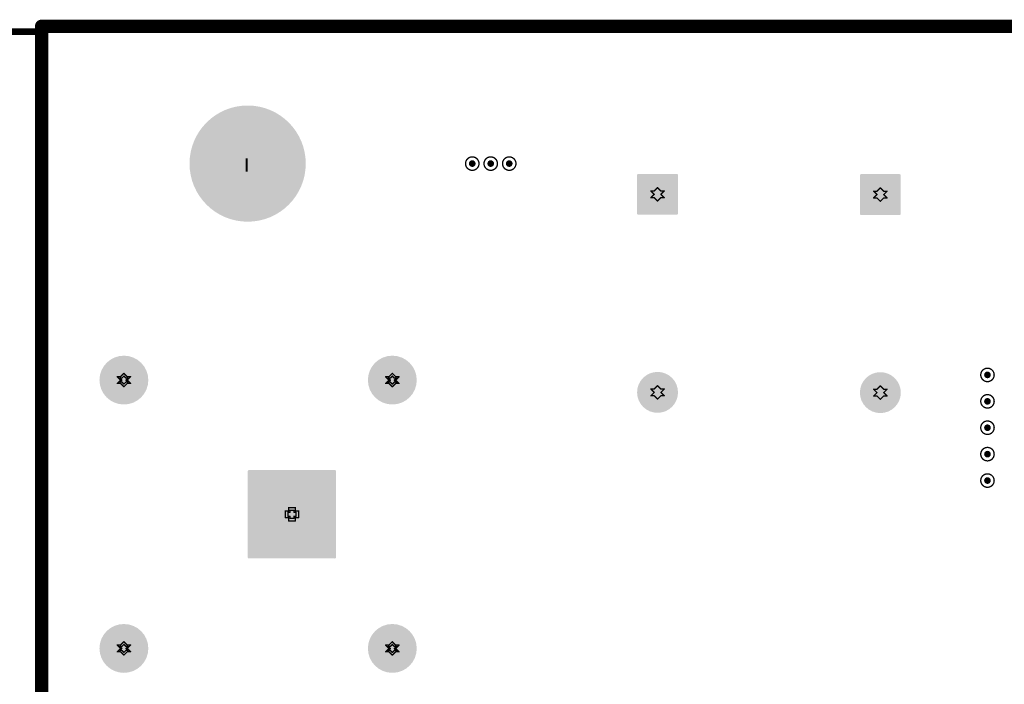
# Model space of a CAD drawing. Header units: inches. Extents: x -11.9 to 0, y -4.1 to 7.1.
# Tile 12 of 54: x -11 to -9.6, y 6.1 to 7.1. Entities that reach past the tile are written whole.
import ezdxf

# ---------------------------------------------------------------- set-up
doc = ezdxf.new("R2010")
doc.units = ezdxf.units.IN
doc.header["$MEASUREMENT"] = 0
for name, color, linetype in [('DrillDrawing', 1, 'Continuous'), ('Mechanical1', 6, 'Continuous'), ('Mechanical2', 216, 'Continuous'), ('MultiLayer', 9, 'Continuous'), ('PadHoleLayer', 156, 'Continuous'), ('ViaHoleLayer', 16, 'Continuous')]:
    doc.layers.add(name, color=color, linetype=linetype)
doc.styles.add('Arial', font='txt', dxfattribs={"height": 0.2})

# ---------------------------------------------------------------- blocks, each defined once
blk = doc.blocks.new('FP_FCR7350G_CONN_BANANA_JACK_MFG_106')
at = {"layer": 'MultiLayer'}
h = blk.add_hatch(color=9, dxfattribs=at)
edge = h.paths.add_edge_path()
edge.add_arc((0.1827, 0.2), 0.0364, 0, 360)
h = blk.add_hatch(color=9, dxfattribs=at)
edge = h.paths.add_edge_path()
edge.add_arc((0.5827, 0.2), 0.0364, 0, 360)
h = blk.add_hatch(color=9, dxfattribs=at)
edge = h.paths.add_edge_path()
edge.add_arc((0.3691, 0.064), 0.00198, 90, 180)
edge.add_line((0.3671, 0.064), (0.3671, -0.064))
edge.add_arc((0.3691, -0.064), 0.00198, 180, 270)
edge.add_line((0.3691, -0.0659), (0.497, -0.0659))
edge.add_arc((0.497, -0.064), 0.00198, 270, 360)
edge.add_line((0.499, -0.064), (0.499, 0.064))
edge.add_arc((0.497, 0.064), 0.00198, 0, 90)
edge.add_line((0.497, 0.0659), (0.3691, 0.0659))
h = blk.add_hatch(color=9, dxfattribs=at)
edge = h.paths.add_edge_path()
edge.add_arc((0.1827, -0.2), 0.0364, 0, 360)
h = blk.add_hatch(color=9, dxfattribs=at)
edge = h.paths.add_edge_path()
edge.add_arc((0.5827, -0.2), 0.0364, 0, 360)
at = {"layer": 'PadHoleLayer'}
h = blk.add_hatch(color=156, dxfattribs=at)
edge = h.paths.add_edge_path()
edge.add_arc((0.1827, 0.2), 0.0236, 0, 360)
h = blk.add_hatch(color=156, dxfattribs=at)
edge = h.paths.add_edge_path()
edge.add_arc((0.5827, 0.2), 0.0236, 0, 360)
h = blk.add_hatch(color=156, dxfattribs=at)
edge = h.paths.add_edge_path()
edge.add_arc((0.4331, 0), 0.0433, 0, 360)
h = blk.add_hatch(color=156, dxfattribs=at)
edge = h.paths.add_edge_path()
edge.add_arc((0.1827, -0.2), 0.0236, 0, 360)
h = blk.add_hatch(color=156, dxfattribs=at)
edge = h.paths.add_edge_path()
edge.add_arc((0.5827, -0.2), 0.0236, 0, 360)
blk = doc.blocks.new('FP_9774015960R_ROUND_SPACER_6MM0_MFG_B_172')
at = {"layer": 'MultiLayer'}
h = blk.add_hatch(color=9, dxfattribs=at)
edge = h.paths.add_edge_path()
edge.add_arc((0, 0), 0.0866, 0, 360)
at = {"layer": 'PadHoleLayer'}
h = blk.add_hatch(color=156, dxfattribs=at)
edge = h.paths.add_edge_path()
edge.add_arc((0, 0), 0.0866, 0, 360)
blk = doc.blocks.new('FP_I__M5_275_B_L2_RADIAL_MFG_517')
at = {"layer": 'MultiLayer'}
h = blk.add_hatch(color=9, dxfattribs=at)
edge = h.paths.add_edge_path()
edge.add_arc((-0.1763, 0.0287), 0.00183, 90, 180)
edge.add_line((-0.1781, 0.0287), (-0.1781, -0.0287))
edge.add_arc((-0.1763, -0.0287), 0.00183, 180, 270)
edge.add_line((-0.1763, -0.0305), (-0.119, -0.0305))
edge.add_arc((-0.119, -0.0287), 0.00183, 270, 360)
edge.add_line((-0.1171, -0.0287), (-0.1171, 0.0287))
edge.add_arc((-0.119, 0.0287), 0.00183, 0, 90)
edge.add_line((-0.119, 0.0305), (-0.1763, 0.0305))
h = blk.add_hatch(color=9, dxfattribs=at)
edge = h.paths.add_edge_path()
edge.add_arc((0.1476, 0), 0.0305, 0, 360)
at = {"layer": 'PadHoleLayer'}
h = blk.add_hatch(color=156, dxfattribs=at)
edge = h.paths.add_edge_path()
edge.add_arc((-0.1476, 0), 0.0197, 0, 360)
h = blk.add_hatch(color=156, dxfattribs=at)
edge = h.paths.add_edge_path()
edge.add_arc((0.1476, 0), 0.0197, 0, 360)
blk = doc.blocks.new('FP_I__M5_275_B_L2_RADIAL_MFG_520')
at = {"layer": 'MultiLayer'}
h = blk.add_hatch(color=9, dxfattribs=at)
edge = h.paths.add_edge_path()
edge.add_arc((-0.1763, 0.0287), 0.00183, 90, 180)
edge.add_line((-0.1781, 0.0287), (-0.1781, -0.0287))
edge.add_arc((-0.1763, -0.0287), 0.00183, 180, 270)
edge.add_line((-0.1763, -0.0305), (-0.119, -0.0305))
edge.add_arc((-0.119, -0.0287), 0.00183, 270, 360)
edge.add_line((-0.1171, -0.0287), (-0.1171, 0.0287))
edge.add_arc((-0.119, 0.0287), 0.00183, 0, 90)
edge.add_line((-0.119, 0.0305), (-0.1763, 0.0305))
h = blk.add_hatch(color=9, dxfattribs=at)
edge = h.paths.add_edge_path()
edge.add_arc((0.1476, 0), 0.0305, 0, 360)
at = {"layer": 'PadHoleLayer'}
h = blk.add_hatch(color=156, dxfattribs=at)
edge = h.paths.add_edge_path()
edge.add_arc((-0.1476, 0), 0.0197, 0, 360)
h = blk.add_hatch(color=156, dxfattribs=at)
edge = h.paths.add_edge_path()
edge.add_arc((0.1476, 0), 0.0197, 0, 360)

msp = doc.modelspace()

# ---------------------------------------------------------------- hatches: boundary and pattern name
at = {"layer": 'ViaHoleLayer'}
h = msp.add_hatch(color=16, dxfattribs=at)
edge = h.paths.add_edge_path()
edge.add_arc((-10.374, 6.8898), 0.005, 0, 360)
h = msp.add_hatch(color=16, dxfattribs=at)
edge = h.paths.add_edge_path()
edge.add_arc((-10.3465, 6.8898), 0.005, 0, 360)
h = msp.add_hatch(color=16, dxfattribs=at)
edge = h.paths.add_edge_path()
edge.add_arc((-10.3189, 6.8898), 0.005, 0, 360)
h = msp.add_hatch(color=16, dxfattribs=at)
edge = h.paths.add_edge_path()
edge.add_arc((-9.6063, 6.5748), 0.005, 0, 360)
h = msp.add_hatch(color=16, dxfattribs=at)
edge = h.paths.add_edge_path()
edge.add_arc((-9.6063, 6.5354), 0.005, 0, 360)
h = msp.add_hatch(color=16, dxfattribs=at)
edge = h.paths.add_edge_path()
edge.add_arc((-9.6063, 6.4961), 0.005, 0, 360)
h = msp.add_hatch(color=16, dxfattribs=at)
edge = h.paths.add_edge_path()
edge.add_arc((-9.6063, 6.4567), 0.005, 0, 360)
h = msp.add_hatch(color=16, dxfattribs=at)
edge = h.paths.add_edge_path()
edge.add_arc((-9.6063, 6.4173), 0.005, 0, 360)

# ---------------------------------------------------------------- linework, layer by layer
at = {"layer": 'DrillDrawing'}
for points, const_width in [([(-10.364, 6.8898, 1), (-10.384, 6.8898, 1)], 0.002), ([(-10.3365, 6.8898, 1), (-10.3565, 6.8898, 1)], 0.002), ([(-10.3089, 6.8898, 1), (-10.3289, 6.8898, 1)], 0.002), ([(-10.3845, 6.8898, 1), (-10.3835, 6.8898, 1)], 0.001), ([(-10.3645, 6.8898, 1), (-10.3635, 6.8898, 1)], 0.001), ([(-10.357, 6.8898, 1), (-10.356, 6.8898, 1)], 0.001), ([(-10.337, 6.8898, 1), (-10.336, 6.8898, 1)], 0.001), ([(-10.3294, 6.8898, 1), (-10.3284, 6.8898, 1)], 0.001), ([(-10.3094, 6.8898, 1), (-10.3084, 6.8898, 1)], 0.001), ([(-10.0984, 6.854, 1), (-10.0974, 6.854, 1)], 0.001), ([(-10.0984, 6.854, 1), (-10.0974, 6.854, 1)], 0.001), ([(-9.7664, 6.8536, 1), (-9.7654, 6.8536, 1)], 0.001), ([(-9.7664, 6.8536, 1), (-9.7654, 6.8536, 1)], 0.001), ([(-10.1084, 6.849, 1), (-10.1074, 6.849, 1)], 0.001), ([(-10.1084, 6.849, 1), (-10.1074, 6.849, 1)], 0.001), ([(-10.1084, 6.839, 1), (-10.1074, 6.839, 1)], 0.001), ([(-10.1084, 6.839, 1), (-10.1074, 6.839, 1)], 0.001), ([(-10.1034, 6.849, 1), (-10.1024, 6.849, 1)], 0.001), ([(-10.1034, 6.849, 1), (-10.1024, 6.849, 1)], 0.001), ([(-10.1034, 6.844, 1), (-10.1024, 6.844, 1)], 0.001), ([(-10.1034, 6.844, 1), (-10.1024, 6.844, 1)], 0.001), ([(-10.1034, 6.839, 1), (-10.1024, 6.839, 1)], 0.001), ([(-10.1034, 6.839, 1), (-10.1024, 6.839, 1)], 0.001), ([(-10.0934, 6.849, 1), (-10.0924, 6.849, 1)], 0.001), ([(-10.0934, 6.849, 1), (-10.0924, 6.849, 1)], 0.001), ([(-10.0934, 6.844, 1), (-10.0924, 6.844, 1)], 0.001), ([(-10.0934, 6.844, 1), (-10.0924, 6.844, 1)], 0.001), ([(-10.0934, 6.839, 1), (-10.0924, 6.839, 1)], 0.001), ([(-10.0934, 6.839, 1), (-10.0924, 6.839, 1)], 0.001), ([(-10.0884, 6.849, 1), (-10.0874, 6.849, 1)], 0.001), ([(-10.0884, 6.849, 1), (-10.0874, 6.849, 1)], 0.001), ([(-10.0884, 6.839, 1), (-10.0874, 6.839, 1)], 0.001), ([(-10.0884, 6.839, 1), (-10.0874, 6.839, 1)], 0.001), ([(-9.7764, 6.8486, 1), (-9.7754, 6.8486, 1)], 0.001), ([(-9.7764, 6.8486, 1), (-9.7754, 6.8486, 1)], 0.001), ([(-9.7764, 6.8386, 1), (-9.7754, 6.8386, 1)], 0.001), ([(-9.7764, 6.8386, 1), (-9.7754, 6.8386, 1)], 0.001), ([(-9.7714, 6.8486, 1), (-9.7704, 6.8486, 1)], 0.001), ([(-9.7714, 6.8486, 1), (-9.7704, 6.8486, 1)], 0.001), ([(-9.7714, 6.8436, 1), (-9.7704, 6.8436, 1)], 0.001), ([(-9.7714, 6.8436, 1), (-9.7704, 6.8436, 1)], 0.001), ([(-9.7714, 6.8386, 1), (-9.7704, 6.8386, 1)], 0.001), ([(-9.7714, 6.8386, 1), (-9.7704, 6.8386, 1)], 0.001), ([(-9.7614, 6.8486, 1), (-9.7604, 6.8486, 1)], 0.001), ([(-9.7614, 6.8486, 1), (-9.7604, 6.8486, 1)], 0.001), ([(-9.7614, 6.8436, 1), (-9.7604, 6.8436, 1)], 0.001), ([(-9.7614, 6.8436, 1), (-9.7604, 6.8436, 1)], 0.001), ([(-9.7614, 6.8386, 1), (-9.7604, 6.8386, 1)], 0.001), ([(-9.7614, 6.8386, 1), (-9.7604, 6.8386, 1)], 0.001), ([(-9.7564, 6.8486, 1), (-9.7554, 6.8486, 1)], 0.001), ([(-9.7564, 6.8486, 1), (-9.7554, 6.8486, 1)], 0.001), ([(-9.7564, 6.8386, 1), (-9.7554, 6.8386, 1)], 0.001), ([(-9.7564, 6.8386, 1), (-9.7554, 6.8386, 1)], 0.001), ([(-10.0984, 6.834, 1), (-10.0974, 6.834, 1)], 0.001), ([(-10.0984, 6.834, 1), (-10.0974, 6.834, 1)], 0.001), ([(-9.7664, 6.8336, 1), (-9.7654, 6.8336, 1)], 0.001), ([(-9.7664, 6.8336, 1), (-9.7654, 6.8336, 1)], 0.001), ([(-10.9036, 6.5721, 1), (-10.9026, 6.5721, 1)], 0.001), ([(-10.9036, 6.5721, 1), (-10.9026, 6.5721, 1)], 0.001), ([(-10.8986, 6.5721, 1), (-10.8976, 6.5721, 1)], 0.001), ([(-10.8986, 6.5721, 1), (-10.8976, 6.5721, 1)], 0.001), ([(-10.8936, 6.5771, 1), (-10.8926, 6.5771, 1)], 0.001), ([(-10.8936, 6.5771, 1), (-10.8926, 6.5771, 1)], 0.001), ([(-10.8936, 6.5731, 1), (-10.8926, 6.5731, 1)], 0.001), ([(-10.8936, 6.5731, 1), (-10.8926, 6.5731, 1)], 0.001), ([(-10.8886, 6.5721, 1), (-10.8876, 6.5721, 1)], 0.001), ([(-10.8886, 6.5721, 1), (-10.8876, 6.5721, 1)], 0.001), ([(-10.8836, 6.5721, 1), (-10.8826, 6.5721, 1)], 0.001), ([(-10.8836, 6.5721, 1), (-10.8826, 6.5721, 1)], 0.001), ([(-10.5036, 6.5721, 1), (-10.5026, 6.5721, 1)], 0.001), ([(-10.5036, 6.5721, 1), (-10.5026, 6.5721, 1)], 0.001), ([(-10.4986, 6.5721, 1), (-10.4976, 6.5721, 1)], 0.001), ([(-10.4986, 6.5721, 1), (-10.4976, 6.5721, 1)], 0.001), ([(-10.4936, 6.5771, 1), (-10.4926, 6.5771, 1)], 0.001), ([(-10.4936, 6.5771, 1), (-10.4926, 6.5771, 1)], 0.001), ([(-10.4936, 6.5731, 1), (-10.4926, 6.5731, 1)], 0.001), ([(-10.4936, 6.5731, 1), (-10.4926, 6.5731, 1)], 0.001), ([(-10.4886, 6.5721, 1), (-10.4876, 6.5721, 1)], 0.001), ([(-10.4886, 6.5721, 1), (-10.4876, 6.5721, 1)], 0.001), ([(-10.4836, 6.5721, 1), (-10.4826, 6.5721, 1)], 0.001), ([(-10.4836, 6.5721, 1), (-10.4826, 6.5721, 1)], 0.001), ([(-9.5963, 6.5748, 1), (-9.6163, 6.5748, 1)], 0.002), ([(-9.6168, 6.5748, 1), (-9.6158, 6.5748, 1)], 0.001), ([(-9.5968, 6.5748, 1), (-9.5958, 6.5748, 1)], 0.001), ([(-10.9036, 6.5621, 1), (-10.9026, 6.5621, 1)], 0.001), ([(-10.9036, 6.5621, 1), (-10.9026, 6.5621, 1)], 0.001), ([(-10.8996, 6.5701, 1), (-10.8986, 6.5701, 1)], 0.001), ([(-10.8996, 6.5701, 1), (-10.8986, 6.5701, 1)], 0.001), ([(-10.8996, 6.5641, 1), (-10.8986, 6.5641, 1)], 0.001), ([(-10.8996, 6.5641, 1), (-10.8986, 6.5641, 1)], 0.001), ([(-10.8986, 6.5671, 1), (-10.8976, 6.5671, 1)], 0.001), ([(-10.8986, 6.5671, 1), (-10.8976, 6.5671, 1)], 0.001), ([(-10.8986, 6.5621, 1), (-10.8976, 6.5621, 1)], 0.001), ([(-10.8986, 6.5621, 1), (-10.8976, 6.5621, 1)], 0.001), ([(-10.8966, 6.5701, 1), (-10.8956, 6.5701, 1)], 0.001), ([(-10.8966, 6.5701, 1), (-10.8956, 6.5701, 1)], 0.001), ([(-10.8966, 6.5671, 1), (-10.8956, 6.5671, 1)], 0.001), ([(-10.8966, 6.5671, 1), (-10.8956, 6.5671, 1)], 0.001), ([(-10.8966, 6.5641, 1), (-10.8956, 6.5641, 1)], 0.001), ([(-10.8966, 6.5641, 1), (-10.8956, 6.5641, 1)], 0.001), ([(-10.8936, 6.5611, 1), (-10.8926, 6.5611, 1)], 0.001), ([(-10.8936, 6.5611, 1), (-10.8926, 6.5611, 1)], 0.001), ([(-10.8906, 6.5701, 1), (-10.8896, 6.5701, 1)], 0.001), ([(-10.8906, 6.5701, 1), (-10.8896, 6.5701, 1)], 0.001), ([(-10.8906, 6.5671, 1), (-10.8896, 6.5671, 1)], 0.001), ([(-10.8906, 6.5671, 1), (-10.8896, 6.5671, 1)], 0.001), ([(-10.8906, 6.5641, 1), (-10.8896, 6.5641, 1)], 0.001), ([(-10.8906, 6.5641, 1), (-10.8896, 6.5641, 1)], 0.001), ([(-10.8886, 6.5671, 1), (-10.8876, 6.5671, 1)], 0.001), ([(-10.8886, 6.5671, 1), (-10.8876, 6.5671, 1)], 0.001), ([(-10.8886, 6.5621, 1), (-10.8876, 6.5621, 1)], 0.001), ([(-10.8886, 6.5621, 1), (-10.8876, 6.5621, 1)], 0.001), ([(-10.8876, 6.5701, 1), (-10.8866, 6.5701, 1)], 0.001), ([(-10.8876, 6.5701, 1), (-10.8866, 6.5701, 1)], 0.001), ([(-10.8876, 6.5641, 1), (-10.8866, 6.5641, 1)], 0.001), ([(-10.8876, 6.5641, 1), (-10.8866, 6.5641, 1)], 0.001), ([(-10.8836, 6.5621, 1), (-10.8826, 6.5621, 1)], 0.001), ([(-10.8836, 6.5621, 1), (-10.8826, 6.5621, 1)], 0.001), ([(-10.5036, 6.5621, 1), (-10.5026, 6.5621, 1)], 0.001), ([(-10.5036, 6.5621, 1), (-10.5026, 6.5621, 1)], 0.001), ([(-10.4996, 6.5701, 1), (-10.4986, 6.5701, 1)], 0.001), ([(-10.4996, 6.5701, 1), (-10.4986, 6.5701, 1)], 0.001), ([(-10.4996, 6.5641, 1), (-10.4986, 6.5641, 1)], 0.001), ([(-10.4996, 6.5641, 1), (-10.4986, 6.5641, 1)], 0.001), ([(-10.4986, 6.5671, 1), (-10.4976, 6.5671, 1)], 0.001), ([(-10.4986, 6.5671, 1), (-10.4976, 6.5671, 1)], 0.001), ([(-10.4986, 6.5621, 1), (-10.4976, 6.5621, 1)], 0.001), ([(-10.4986, 6.5621, 1), (-10.4976, 6.5621, 1)], 0.001), ([(-10.4966, 6.5701, 1), (-10.4956, 6.5701, 1)], 0.001), ([(-10.4966, 6.5701, 1), (-10.4956, 6.5701, 1)], 0.001), ([(-10.4966, 6.5671, 1), (-10.4956, 6.5671, 1)], 0.001), ([(-10.4966, 6.5671, 1), (-10.4956, 6.5671, 1)], 0.001), ([(-10.4966, 6.5641, 1), (-10.4956, 6.5641, 1)], 0.001), ([(-10.4966, 6.5641, 1), (-10.4956, 6.5641, 1)], 0.001), ([(-10.4936, 6.5611, 1), (-10.4926, 6.5611, 1)], 0.001), ([(-10.4936, 6.5611, 1), (-10.4926, 6.5611, 1)], 0.001), ([(-10.4906, 6.5701, 1), (-10.4896, 6.5701, 1)], 0.001), ([(-10.4906, 6.5701, 1), (-10.4896, 6.5701, 1)], 0.001), ([(-10.4906, 6.5671, 1), (-10.4896, 6.5671, 1)], 0.001), ([(-10.4906, 6.5671, 1), (-10.4896, 6.5671, 1)], 0.001), ([(-10.4906, 6.5641, 1), (-10.4896, 6.5641, 1)], 0.001), ([(-10.4906, 6.5641, 1), (-10.4896, 6.5641, 1)], 0.001), ([(-10.4886, 6.5671, 1), (-10.4876, 6.5671, 1)], 0.001), ([(-10.4886, 6.5671, 1), (-10.4876, 6.5671, 1)], 0.001), ([(-10.4886, 6.5621, 1), (-10.4876, 6.5621, 1)], 0.001), ([(-10.4886, 6.5621, 1), (-10.4876, 6.5621, 1)], 0.001), ([(-10.4876, 6.5701, 1), (-10.4866, 6.5701, 1)], 0.001), ([(-10.4876, 6.5701, 1), (-10.4866, 6.5701, 1)], 0.001), ([(-10.4876, 6.5641, 1), (-10.4866, 6.5641, 1)], 0.001), ([(-10.4876, 6.5641, 1), (-10.4866, 6.5641, 1)], 0.001), ([(-10.4836, 6.5621, 1), (-10.4826, 6.5621, 1)], 0.001), ([(-10.4836, 6.5621, 1), (-10.4826, 6.5621, 1)], 0.001), ([(-10.0984, 6.5587, 1), (-10.0974, 6.5587, 1)], 0.001), ([(-10.0984, 6.5587, 1), (-10.0974, 6.5587, 1)], 0.001), ([(-9.7664, 6.5584, 1), (-9.7654, 6.5584, 1)], 0.001), ([(-9.7664, 6.5584, 1), (-9.7654, 6.5584, 1)], 0.001), ([(-10.8936, 6.5571, 1), (-10.8926, 6.5571, 1)], 0.001), ([(-10.8936, 6.5571, 1), (-10.8926, 6.5571, 1)], 0.001), ([(-10.4936, 6.5571, 1), (-10.4926, 6.5571, 1)], 0.001), ([(-10.4936, 6.5571, 1), (-10.4926, 6.5571, 1)], 0.001), ([(-10.1084, 6.5537, 1), (-10.1074, 6.5537, 1)], 0.001), ([(-10.1084, 6.5537, 1), (-10.1074, 6.5537, 1)], 0.001), ([(-10.1084, 6.5437, 1), (-10.1074, 6.5437, 1)], 0.001), ([(-10.1084, 6.5437, 1), (-10.1074, 6.5437, 1)], 0.001), ([(-10.1034, 6.5537, 1), (-10.1024, 6.5537, 1)], 0.001), ([(-10.1034, 6.5537, 1), (-10.1024, 6.5537, 1)], 0.001), ([(-10.1034, 6.5487, 1), (-10.1024, 6.5487, 1)], 0.001), ([(-10.1034, 6.5487, 1), (-10.1024, 6.5487, 1)], 0.001), ([(-10.1034, 6.5437, 1), (-10.1024, 6.5437, 1)], 0.001), ([(-10.1034, 6.5437, 1), (-10.1024, 6.5437, 1)], 0.001), ([(-10.0934, 6.5537, 1), (-10.0924, 6.5537, 1)], 0.001), ([(-10.0934, 6.5537, 1), (-10.0924, 6.5537, 1)], 0.001), ([(-10.0934, 6.5487, 1), (-10.0924, 6.5487, 1)], 0.001), ([(-10.0934, 6.5487, 1), (-10.0924, 6.5487, 1)], 0.001), ([(-10.0934, 6.5437, 1), (-10.0924, 6.5437, 1)], 0.001), ([(-10.0934, 6.5437, 1), (-10.0924, 6.5437, 1)], 0.001), ([(-10.0884, 6.5537, 1), (-10.0874, 6.5537, 1)], 0.001), ([(-10.0884, 6.5537, 1), (-10.0874, 6.5537, 1)], 0.001), ([(-10.0884, 6.5437, 1), (-10.0874, 6.5437, 1)], 0.001), ([(-10.0884, 6.5437, 1), (-10.0874, 6.5437, 1)], 0.001), ([(-9.7764, 6.5534, 1), (-9.7754, 6.5534, 1)], 0.001), ([(-9.7764, 6.5534, 1), (-9.7754, 6.5534, 1)], 0.001), ([(-9.7764, 6.5434, 1), (-9.7754, 6.5434, 1)], 0.001), ([(-9.7764, 6.5434, 1), (-9.7754, 6.5434, 1)], 0.001), ([(-9.7714, 6.5534, 1), (-9.7704, 6.5534, 1)], 0.001), ([(-9.7714, 6.5534, 1), (-9.7704, 6.5534, 1)], 0.001), ([(-9.7714, 6.5484, 1), (-9.7704, 6.5484, 1)], 0.001), ([(-9.7714, 6.5484, 1), (-9.7704, 6.5484, 1)], 0.001), ([(-9.7714, 6.5434, 1), (-9.7704, 6.5434, 1)], 0.001), ([(-9.7714, 6.5434, 1), (-9.7704, 6.5434, 1)], 0.001), ([(-9.7614, 6.5534, 1), (-9.7604, 6.5534, 1)], 0.001), ([(-9.7614, 6.5534, 1), (-9.7604, 6.5534, 1)], 0.001), ([(-9.7614, 6.5484, 1), (-9.7604, 6.5484, 1)], 0.001), ([(-9.7614, 6.5484, 1), (-9.7604, 6.5484, 1)], 0.001), ([(-9.7614, 6.5434, 1), (-9.7604, 6.5434, 1)], 0.001), ([(-9.7614, 6.5434, 1), (-9.7604, 6.5434, 1)], 0.001), ([(-9.7564, 6.5534, 1), (-9.7554, 6.5534, 1)], 0.001), ([(-9.7564, 6.5534, 1), (-9.7554, 6.5534, 1)], 0.001), ([(-9.7564, 6.5434, 1), (-9.7554, 6.5434, 1)], 0.001), ([(-9.7564, 6.5434, 1), (-9.7554, 6.5434, 1)], 0.001), ([(-9.5963, 6.5354, 1), (-9.6163, 6.5354, 1)], 0.002), ([(-10.0984, 6.5387, 1), (-10.0974, 6.5387, 1)], 0.001), ([(-10.0984, 6.5387, 1), (-10.0974, 6.5387, 1)], 0.001), ([(-9.7664, 6.5384, 1), (-9.7654, 6.5384, 1)], 0.001), ([(-9.7664, 6.5384, 1), (-9.7654, 6.5384, 1)], 0.001), ([(-9.6168, 6.5354, 1), (-9.6158, 6.5354, 1)], 0.001), ([(-9.5968, 6.5354, 1), (-9.5958, 6.5354, 1)], 0.001), ([(-9.5963, 6.4961, 1), (-9.6163, 6.4961, 1)], 0.002), ([(-9.6168, 6.4961, 1), (-9.6158, 6.4961, 1)], 0.001), ([(-9.5968, 6.4961, 1), (-9.5958, 6.4961, 1)], 0.001), ([(-9.5963, 6.4567, 1), (-9.6163, 6.4567, 1)], 0.002), ([(-9.6168, 6.4567, 1), (-9.6158, 6.4567, 1)], 0.001), ([(-9.5968, 6.4567, 1), (-9.5958, 6.4567, 1)], 0.001), ([(-9.5963, 6.4173, 1), (-9.6163, 6.4173, 1)], 0.002), ([(-9.6168, 6.4173, 1), (-9.6158, 6.4173, 1)], 0.001), ([(-9.5968, 6.4173, 1), (-9.5958, 6.4173, 1)], 0.001), ([(-10.6532, 6.3721, 1), (-10.6522, 6.3721, 1)], 0.001), ([(-10.6532, 6.3721, 1), (-10.6522, 6.3721, 1)], 0.001), ([(-10.6492, 6.3701, 1), (-10.6482, 6.3701, 1)], 0.001), ([(-10.6492, 6.3701, 1), (-10.6482, 6.3701, 1)], 0.001), ([(-10.6482, 6.3771, 1), (-10.6472, 6.3771, 1)], 0.001), ([(-10.6482, 6.3771, 1), (-10.6472, 6.3771, 1)], 0.001), ([(-10.6482, 6.3721, 1), (-10.6472, 6.3721, 1)], 0.001), ([(-10.6482, 6.3721, 1), (-10.6472, 6.3721, 1)], 0.001), ([(-10.6462, 6.3731, 1), (-10.6452, 6.3731, 1)], 0.001), ([(-10.6462, 6.3731, 1), (-10.6452, 6.3731, 1)], 0.001), ([(-10.6462, 6.3701, 1), (-10.6452, 6.3701, 1)], 0.001), ([(-10.6462, 6.3701, 1), (-10.6452, 6.3701, 1)], 0.001), ([(-10.6402, 6.3731, 1), (-10.6392, 6.3731, 1)], 0.001), ([(-10.6402, 6.3731, 1), (-10.6392, 6.3731, 1)], 0.001), ([(-10.6402, 6.3701, 1), (-10.6392, 6.3701, 1)], 0.001), ([(-10.6402, 6.3701, 1), (-10.6392, 6.3701, 1)], 0.001), ([(-10.6382, 6.3771, 1), (-10.6372, 6.3771, 1)], 0.001), ([(-10.6382, 6.3771, 1), (-10.6372, 6.3771, 1)], 0.001), ([(-10.6382, 6.3721, 1), (-10.6372, 6.3721, 1)], 0.001), ([(-10.6382, 6.3721, 1), (-10.6372, 6.3721, 1)], 0.001), ([(-10.6372, 6.3701, 1), (-10.6362, 6.3701, 1)], 0.001), ([(-10.6372, 6.3701, 1), (-10.6362, 6.3701, 1)], 0.001), ([(-10.6332, 6.3721, 1), (-10.6322, 6.3721, 1)], 0.001), ([(-10.6332, 6.3721, 1), (-10.6322, 6.3721, 1)], 0.001), ([(-10.6532, 6.3621, 1), (-10.6522, 6.3621, 1)], 0.001), ([(-10.6532, 6.3621, 1), (-10.6522, 6.3621, 1)], 0.001), ([(-10.6492, 6.3641, 1), (-10.6482, 6.3641, 1)], 0.001), ([(-10.6492, 6.3641, 1), (-10.6482, 6.3641, 1)], 0.001), ([(-10.6482, 6.3621, 1), (-10.6472, 6.3621, 1)], 0.001), ([(-10.6482, 6.3621, 1), (-10.6472, 6.3621, 1)], 0.001), ([(-10.6482, 6.3571, 1), (-10.6472, 6.3571, 1)], 0.001), ([(-10.6482, 6.3571, 1), (-10.6472, 6.3571, 1)], 0.001), ([(-10.6462, 6.3641, 1), (-10.6452, 6.3641, 1)], 0.001), ([(-10.6462, 6.3641, 1), (-10.6452, 6.3641, 1)], 0.001), ([(-10.6462, 6.3611, 1), (-10.6452, 6.3611, 1)], 0.001), ([(-10.6462, 6.3611, 1), (-10.6452, 6.3611, 1)], 0.001), ([(-10.6402, 6.3641, 1), (-10.6392, 6.3641, 1)], 0.001), ([(-10.6402, 6.3641, 1), (-10.6392, 6.3641, 1)], 0.001), ([(-10.6402, 6.3611, 1), (-10.6392, 6.3611, 1)], 0.001), ([(-10.6402, 6.3611, 1), (-10.6392, 6.3611, 1)], 0.001), ([(-10.6382, 6.3621, 1), (-10.6372, 6.3621, 1)], 0.001), ([(-10.6382, 6.3621, 1), (-10.6372, 6.3621, 1)], 0.001), ([(-10.6382, 6.3571, 1), (-10.6372, 6.3571, 1)], 0.001), ([(-10.6382, 6.3571, 1), (-10.6372, 6.3571, 1)], 0.001), ([(-10.6372, 6.3641, 1), (-10.6362, 6.3641, 1)], 0.001), ([(-10.6372, 6.3641, 1), (-10.6362, 6.3641, 1)], 0.001), ([(-10.6332, 6.3621, 1), (-10.6322, 6.3621, 1)], 0.001), ([(-10.6332, 6.3621, 1), (-10.6322, 6.3621, 1)], 0.001), ([(-10.8936, 6.1771, 1), (-10.8926, 6.1771, 1)], 0.001), ([(-10.8936, 6.1771, 1), (-10.8926, 6.1771, 1)], 0.001), ([(-10.4936, 6.1771, 1), (-10.4926, 6.1771, 1)], 0.001), ([(-10.4936, 6.1771, 1), (-10.4926, 6.1771, 1)], 0.001), ([(-10.9036, 6.1721, 1), (-10.9026, 6.1721, 1)], 0.001), ([(-10.9036, 6.1721, 1), (-10.9026, 6.1721, 1)], 0.001), ([(-10.9036, 6.1621, 1), (-10.9026, 6.1621, 1)], 0.001), ([(-10.9036, 6.1621, 1), (-10.9026, 6.1621, 1)], 0.001), ([(-10.8996, 6.1701, 1), (-10.8986, 6.1701, 1)], 0.001), ([(-10.8996, 6.1701, 1), (-10.8986, 6.1701, 1)], 0.001), ([(-10.8996, 6.1641, 1), (-10.8986, 6.1641, 1)], 0.001), ([(-10.8996, 6.1641, 1), (-10.8986, 6.1641, 1)], 0.001), ([(-10.8986, 6.1721, 1), (-10.8976, 6.1721, 1)], 0.001), ([(-10.8986, 6.1721, 1), (-10.8976, 6.1721, 1)], 0.001), ([(-10.8986, 6.1671, 1), (-10.8976, 6.1671, 1)], 0.001), ([(-10.8986, 6.1671, 1), (-10.8976, 6.1671, 1)], 0.001), ([(-10.8986, 6.1621, 1), (-10.8976, 6.1621, 1)], 0.001), ([(-10.8986, 6.1621, 1), (-10.8976, 6.1621, 1)], 0.001), ([(-10.8966, 6.1701, 1), (-10.8956, 6.1701, 1)], 0.001), ([(-10.8966, 6.1701, 1), (-10.8956, 6.1701, 1)], 0.001), ([(-10.8966, 6.1671, 1), (-10.8956, 6.1671, 1)], 0.001), ([(-10.8966, 6.1671, 1), (-10.8956, 6.1671, 1)], 0.001), ([(-10.8966, 6.1641, 1), (-10.8956, 6.1641, 1)], 0.001), ([(-10.8966, 6.1641, 1), (-10.8956, 6.1641, 1)], 0.001), ([(-10.8936, 6.1731, 1), (-10.8926, 6.1731, 1)], 0.001), ([(-10.8936, 6.1731, 1), (-10.8926, 6.1731, 1)], 0.001), ([(-10.8936, 6.1611, 1), (-10.8926, 6.1611, 1)], 0.001), ([(-10.8936, 6.1611, 1), (-10.8926, 6.1611, 1)], 0.001), ([(-10.8906, 6.1701, 1), (-10.8896, 6.1701, 1)], 0.001), ([(-10.8906, 6.1701, 1), (-10.8896, 6.1701, 1)], 0.001), ([(-10.8906, 6.1671, 1), (-10.8896, 6.1671, 1)], 0.001), ([(-10.8906, 6.1671, 1), (-10.8896, 6.1671, 1)], 0.001), ([(-10.8906, 6.1641, 1), (-10.8896, 6.1641, 1)], 0.001), ([(-10.8906, 6.1641, 1), (-10.8896, 6.1641, 1)], 0.001), ([(-10.8886, 6.1721, 1), (-10.8876, 6.1721, 1)], 0.001), ([(-10.8886, 6.1721, 1), (-10.8876, 6.1721, 1)], 0.001), ([(-10.8886, 6.1671, 1), (-10.8876, 6.1671, 1)], 0.001), ([(-10.8886, 6.1671, 1), (-10.8876, 6.1671, 1)], 0.001), ([(-10.8886, 6.1621, 1), (-10.8876, 6.1621, 1)], 0.001), ([(-10.8886, 6.1621, 1), (-10.8876, 6.1621, 1)], 0.001), ([(-10.8876, 6.1701, 1), (-10.8866, 6.1701, 1)], 0.001), ([(-10.8876, 6.1701, 1), (-10.8866, 6.1701, 1)], 0.001), ([(-10.8876, 6.1641, 1), (-10.8866, 6.1641, 1)], 0.001), ([(-10.8876, 6.1641, 1), (-10.8866, 6.1641, 1)], 0.001), ([(-10.8836, 6.1721, 1), (-10.8826, 6.1721, 1)], 0.001), ([(-10.8836, 6.1721, 1), (-10.8826, 6.1721, 1)], 0.001), ([(-10.8836, 6.1621, 1), (-10.8826, 6.1621, 1)], 0.001), ([(-10.8836, 6.1621, 1), (-10.8826, 6.1621, 1)], 0.001), ([(-10.5036, 6.1721, 1), (-10.5026, 6.1721, 1)], 0.001), ([(-10.5036, 6.1721, 1), (-10.5026, 6.1721, 1)], 0.001), ([(-10.5036, 6.1621, 1), (-10.5026, 6.1621, 1)], 0.001), ([(-10.5036, 6.1621, 1), (-10.5026, 6.1621, 1)], 0.001), ([(-10.4996, 6.1701, 1), (-10.4986, 6.1701, 1)], 0.001), ([(-10.4996, 6.1701, 1), (-10.4986, 6.1701, 1)], 0.001), ([(-10.4996, 6.1641, 1), (-10.4986, 6.1641, 1)], 0.001), ([(-10.4996, 6.1641, 1), (-10.4986, 6.1641, 1)], 0.001), ([(-10.4986, 6.1721, 1), (-10.4976, 6.1721, 1)], 0.001), ([(-10.4986, 6.1721, 1), (-10.4976, 6.1721, 1)], 0.001), ([(-10.4986, 6.1671, 1), (-10.4976, 6.1671, 1)], 0.001), ([(-10.4986, 6.1671, 1), (-10.4976, 6.1671, 1)], 0.001), ([(-10.4986, 6.1621, 1), (-10.4976, 6.1621, 1)], 0.001), ([(-10.4986, 6.1621, 1), (-10.4976, 6.1621, 1)], 0.001), ([(-10.4966, 6.1701, 1), (-10.4956, 6.1701, 1)], 0.001), ([(-10.4966, 6.1701, 1), (-10.4956, 6.1701, 1)], 0.001), ([(-10.4966, 6.1671, 1), (-10.4956, 6.1671, 1)], 0.001), ([(-10.4966, 6.1671, 1), (-10.4956, 6.1671, 1)], 0.001), ([(-10.4966, 6.1641, 1), (-10.4956, 6.1641, 1)], 0.001), ([(-10.4966, 6.1641, 1), (-10.4956, 6.1641, 1)], 0.001), ([(-10.4936, 6.1731, 1), (-10.4926, 6.1731, 1)], 0.001), ([(-10.4936, 6.1731, 1), (-10.4926, 6.1731, 1)], 0.001), ([(-10.4936, 6.1611, 1), (-10.4926, 6.1611, 1)], 0.001), ([(-10.4936, 6.1611, 1), (-10.4926, 6.1611, 1)], 0.001), ([(-10.4906, 6.1701, 1), (-10.4896, 6.1701, 1)], 0.001), ([(-10.4906, 6.1701, 1), (-10.4896, 6.1701, 1)], 0.001), ([(-10.4906, 6.1671, 1), (-10.4896, 6.1671, 1)], 0.001), ([(-10.4906, 6.1671, 1), (-10.4896, 6.1671, 1)], 0.001), ([(-10.4906, 6.1641, 1), (-10.4896, 6.1641, 1)], 0.001), ([(-10.4906, 6.1641, 1), (-10.4896, 6.1641, 1)], 0.001), ([(-10.4886, 6.1721, 1), (-10.4876, 6.1721, 1)], 0.001), ([(-10.4886, 6.1721, 1), (-10.4876, 6.1721, 1)], 0.001), ([(-10.4886, 6.1671, 1), (-10.4876, 6.1671, 1)], 0.001), ([(-10.4886, 6.1671, 1), (-10.4876, 6.1671, 1)], 0.001), ([(-10.4886, 6.1621, 1), (-10.4876, 6.1621, 1)], 0.001), ([(-10.4886, 6.1621, 1), (-10.4876, 6.1621, 1)], 0.001), ([(-10.4876, 6.1701, 1), (-10.4866, 6.1701, 1)], 0.001), ([(-10.4876, 6.1701, 1), (-10.4866, 6.1701, 1)], 0.001), ([(-10.4876, 6.1641, 1), (-10.4866, 6.1641, 1)], 0.001), ([(-10.4876, 6.1641, 1), (-10.4866, 6.1641, 1)], 0.001), ([(-10.4836, 6.1721, 1), (-10.4826, 6.1721, 1)], 0.001), ([(-10.4836, 6.1721, 1), (-10.4826, 6.1721, 1)], 0.001), ([(-10.4836, 6.1621, 1), (-10.4826, 6.1621, 1)], 0.001), ([(-10.4836, 6.1621, 1), (-10.4826, 6.1621, 1)], 0.001), ([(-10.8936, 6.1571, 1), (-10.8926, 6.1571, 1)], 0.001), ([(-10.8936, 6.1571, 1), (-10.8926, 6.1571, 1)], 0.001), ([(-10.4936, 6.1571, 1), (-10.4926, 6.1571, 1)], 0.001), ([(-10.4936, 6.1571, 1), (-10.4926, 6.1571, 1)], 0.001)]:
    msp.add_lwpolyline(points, format="xyb", close=True, dxfattribs=dict(at, const_width=const_width))
at = {"layer": 'DrillDrawing', "const_width": 0.002}
for points in [[(-10.1029, 6.849), (-10.0979, 6.854)], [(-10.0979, 6.854), (-10.0929, 6.849)], [(-9.7709, 6.8486), (-9.7659, 6.8536)], [(-9.7659, 6.8536), (-9.7609, 6.8486)], [(-10.1079, 6.849), (-10.1029, 6.844)], [(-10.1079, 6.849), (-10.1029, 6.849)], [(-10.1079, 6.839), (-10.1029, 6.844)], [(-10.1079, 6.839), (-10.1029, 6.839)], [(-10.1029, 6.839), (-10.0979, 6.834)], [(-10.0979, 6.834), (-10.0929, 6.839)], [(-10.0929, 6.849), (-10.0879, 6.849)], [(-10.0929, 6.844), (-10.0879, 6.849)], [(-10.0929, 6.844), (-10.0879, 6.839)], [(-10.0929, 6.839), (-10.0879, 6.839)], [(-9.7759, 6.8486), (-9.7709, 6.8436)], [(-9.7759, 6.8486), (-9.7709, 6.8486)], [(-9.7759, 6.8386), (-9.7709, 6.8436)], [(-9.7759, 6.8386), (-9.7709, 6.8386)], [(-9.7709, 6.8386), (-9.7659, 6.8336)], [(-9.7659, 6.8336), (-9.7609, 6.8386)], [(-9.7609, 6.8486), (-9.7559, 6.8486)], [(-9.7609, 6.8436), (-9.7559, 6.8486)], [(-9.7609, 6.8436), (-9.7559, 6.8386)], [(-9.7609, 6.8386), (-9.7559, 6.8386)], [(-10.9031, 6.5721), (-10.8981, 6.5671)], [(-10.9031, 6.5721), (-10.8981, 6.5721)], [(-10.8981, 6.5721), (-10.8931, 6.5771)], [(-10.8961, 6.5701), (-10.8931, 6.5731)], [(-10.8931, 6.5771), (-10.8881, 6.5721)], [(-10.8931, 6.5731), (-10.8901, 6.5701)], [(-10.8881, 6.5721), (-10.8831, 6.5721)], [(-10.8881, 6.5671), (-10.8831, 6.5721)], [(-10.5031, 6.5721), (-10.4981, 6.5671)], [(-10.5031, 6.5721), (-10.4981, 6.5721)], [(-10.4981, 6.5721), (-10.4931, 6.5771)], [(-10.4961, 6.5701), (-10.4931, 6.5731)], [(-10.4931, 6.5771), (-10.4881, 6.5721)], [(-10.4931, 6.5731), (-10.4901, 6.5701)], [(-10.4881, 6.5721), (-10.4831, 6.5721)], [(-10.4881, 6.5671), (-10.4831, 6.5721)], [(-10.9031, 6.5621), (-10.8981, 6.5671)], [(-10.9031, 6.5621), (-10.8981, 6.5621)], [(-10.8991, 6.5701), (-10.8961, 6.5671)], [(-10.8991, 6.5701), (-10.8961, 6.5701)], [(-10.8991, 6.5641), (-10.8961, 6.5671)], [(-10.8991, 6.5641), (-10.8961, 6.5641)], [(-10.8981, 6.5621), (-10.8931, 6.5571)], [(-10.8961, 6.5641), (-10.8931, 6.5611)], [(-10.8931, 6.5611), (-10.8901, 6.5641)], [(-10.8931, 6.5571), (-10.8881, 6.5621)], [(-10.8901, 6.5701), (-10.8871, 6.5701)], [(-10.8901, 6.5671), (-10.8871, 6.5701)], [(-10.8901, 6.5671), (-10.8871, 6.5641)], [(-10.8901, 6.5641), (-10.8871, 6.5641)], [(-10.8881, 6.5671), (-10.8831, 6.5621)], [(-10.8881, 6.5621), (-10.8831, 6.5621)], [(-10.5031, 6.5621), (-10.4981, 6.5671)], [(-10.5031, 6.5621), (-10.4981, 6.5621)], [(-10.4991, 6.5701), (-10.4961, 6.5671)], [(-10.4991, 6.5701), (-10.4961, 6.5701)], [(-10.4991, 6.5641), (-10.4961, 6.5671)], [(-10.4991, 6.5641), (-10.4961, 6.5641)], [(-10.4981, 6.5621), (-10.4931, 6.5571)], [(-10.4961, 6.5641), (-10.4931, 6.5611)], [(-10.4931, 6.5611), (-10.4901, 6.5641)], [(-10.4931, 6.5571), (-10.4881, 6.5621)], [(-10.4901, 6.5701), (-10.4871, 6.5701)], [(-10.4901, 6.5671), (-10.4871, 6.5701)], [(-10.4901, 6.5671), (-10.4871, 6.5641)], [(-10.4901, 6.5641), (-10.4871, 6.5641)], [(-10.4881, 6.5671), (-10.4831, 6.5621)], [(-10.4881, 6.5621), (-10.4831, 6.5621)], [(-10.1029, 6.5537), (-10.0979, 6.5587)], [(-10.0979, 6.5587), (-10.0929, 6.5537)], [(-9.7709, 6.5534), (-9.7659, 6.5584)], [(-9.7659, 6.5584), (-9.7609, 6.5534)], [(-10.1079, 6.5537), (-10.1029, 6.5487)], [(-10.1079, 6.5537), (-10.1029, 6.5537)], [(-10.1079, 6.5437), (-10.1029, 6.5487)], [(-10.1079, 6.5437), (-10.1029, 6.5437)], [(-10.1029, 6.5437), (-10.0979, 6.5387)], [(-10.0979, 6.5387), (-10.0929, 6.5437)], [(-10.0929, 6.5537), (-10.0879, 6.5537)], [(-10.0929, 6.5487), (-10.0879, 6.5537)], [(-10.0929, 6.5487), (-10.0879, 6.5437)], [(-10.0929, 6.5437), (-10.0879, 6.5437)], [(-9.7759, 6.5534), (-9.7709, 6.5484)], [(-9.7759, 6.5534), (-9.7709, 6.5534)], [(-9.7759, 6.5434), (-9.7709, 6.5484)], [(-9.7759, 6.5434), (-9.7709, 6.5434)], [(-9.7709, 6.5434), (-9.7659, 6.5384)], [(-9.7659, 6.5384), (-9.7609, 6.5434)], [(-9.7609, 6.5534), (-9.7559, 6.5534)], [(-9.7609, 6.5484), (-9.7559, 6.5534)], [(-9.7609, 6.5484), (-9.7559, 6.5434)], [(-9.7609, 6.5434), (-9.7559, 6.5434)], [(-10.6527, 6.3621), (-10.6527, 6.3721)], [(-10.6527, 6.3721), (-10.6477, 6.3721)], [(-10.6487, 6.3641), (-10.6487, 6.3701)], [(-10.6487, 6.3701), (-10.6457, 6.3701)], [(-10.6477, 6.3721), (-10.6477, 6.3771)], [(-10.6477, 6.3771), (-10.6377, 6.3771)], [(-10.6457, 6.3701), (-10.6457, 6.3731)], [(-10.6457, 6.3731), (-10.6397, 6.3731)], [(-10.6397, 6.3701), (-10.6397, 6.3731)], [(-10.6397, 6.3701), (-10.6367, 6.3701)], [(-10.6377, 6.3721), (-10.6377, 6.3771)], [(-10.6377, 6.3721), (-10.6327, 6.3721)], [(-10.6367, 6.3641), (-10.6367, 6.3701)], [(-10.6327, 6.3621), (-10.6327, 6.3721)], [(-10.6527, 6.3621), (-10.6477, 6.3621)], [(-10.6487, 6.3641), (-10.6457, 6.3641)], [(-10.6477, 6.3571), (-10.6477, 6.3621)], [(-10.6477, 6.3571), (-10.6377, 6.3571)], [(-10.6457, 6.3611), (-10.6457, 6.3641)], [(-10.6457, 6.3611), (-10.6397, 6.3611)], [(-10.6397, 6.3641), (-10.6367, 6.3641)], [(-10.6397, 6.3611), (-10.6397, 6.3641)], [(-10.6377, 6.3621), (-10.6327, 6.3621)], [(-10.6377, 6.3571), (-10.6377, 6.3621)], [(-10.8981, 6.1721), (-10.8931, 6.1771)], [(-10.8931, 6.1771), (-10.8881, 6.1721)], [(-10.4981, 6.1721), (-10.4931, 6.1771)], [(-10.4931, 6.1771), (-10.4881, 6.1721)], [(-10.9031, 6.1721), (-10.8981, 6.1671)], [(-10.9031, 6.1721), (-10.8981, 6.1721)], [(-10.9031, 6.1621), (-10.8981, 6.1671)], [(-10.9031, 6.1621), (-10.8981, 6.1621)], [(-10.8991, 6.1701), (-10.8961, 6.1671)], [(-10.8991, 6.1701), (-10.8961, 6.1701)], [(-10.8991, 6.1641), (-10.8961, 6.1671)], [(-10.8991, 6.1641), (-10.8961, 6.1641)], [(-10.8981, 6.1621), (-10.8931, 6.1571)], [(-10.8961, 6.1701), (-10.8931, 6.1731)], [(-10.8961, 6.1641), (-10.8931, 6.1611)], [(-10.8931, 6.1731), (-10.8901, 6.1701)], [(-10.8931, 6.1611), (-10.8901, 6.1641)], [(-10.8931, 6.1571), (-10.8881, 6.1621)], [(-10.8901, 6.1701), (-10.8871, 6.1701)], [(-10.8901, 6.1671), (-10.8871, 6.1701)], [(-10.8901, 6.1671), (-10.8871, 6.1641)], [(-10.8901, 6.1641), (-10.8871, 6.1641)], [(-10.8881, 6.1721), (-10.8831, 6.1721)], [(-10.8881, 6.1671), (-10.8831, 6.1721)], [(-10.8881, 6.1671), (-10.8831, 6.1621)], [(-10.8881, 6.1621), (-10.8831, 6.1621)], [(-10.5031, 6.1721), (-10.4981, 6.1671)], [(-10.5031, 6.1721), (-10.4981, 6.1721)], [(-10.5031, 6.1621), (-10.4981, 6.1671)], [(-10.5031, 6.1621), (-10.4981, 6.1621)], [(-10.4991, 6.1701), (-10.4961, 6.1671)], [(-10.4991, 6.1701), (-10.4961, 6.1701)], [(-10.4991, 6.1641), (-10.4961, 6.1671)], [(-10.4991, 6.1641), (-10.4961, 6.1641)], [(-10.4981, 6.1621), (-10.4931, 6.1571)], [(-10.4961, 6.1701), (-10.4931, 6.1731)], [(-10.4961, 6.1641), (-10.4931, 6.1611)], [(-10.4931, 6.1731), (-10.4901, 6.1701)], [(-10.4931, 6.1611), (-10.4901, 6.1641)], [(-10.4931, 6.1571), (-10.4881, 6.1621)], [(-10.4901, 6.1701), (-10.4871, 6.1701)], [(-10.4901, 6.1671), (-10.4871, 6.1701)], [(-10.4901, 6.1671), (-10.4871, 6.1641)], [(-10.4901, 6.1641), (-10.4871, 6.1641)], [(-10.4881, 6.1721), (-10.4831, 6.1721)], [(-10.4881, 6.1671), (-10.4831, 6.1721)], [(-10.4881, 6.1671), (-10.4831, 6.1621)], [(-10.4881, 6.1621), (-10.4831, 6.1621)]]:
    msp.add_lwpolyline(points, dxfattribs=at)
at = {"layer": 'Mechanical1', "const_width": 0.0197}
for points in [[(-11.0157, 7.0945), (-11.0157, 1.9685)], [(-11.0157, 7.0945), (0, 7.0945)], [(-11.0157, 7.0945), (-11.0157, 1.9685)], [(-11.0157, 7.0945), (0, 7.0945)], [(-11.0157, 7.0945), (0, 7.0945)], [(-11.0157, 7.0945), (-11.0157, 1.9685)]]:
    msp.add_lwpolyline(points, dxfattribs=at)
at = {"layer": 'Mechanical1', "const_width": 0.00984}
msp.add_lwpolyline([(-11.0207, 7.0945, 1), (-11.0108, 7.0945, 1)], format="xyb", close=True, dxfattribs=at)
msp.add_lwpolyline([(-11.0207, 7.0945, 1), (-11.0108, 7.0945, 1)], format="xyb", close=True, dxfattribs=at)
msp.add_lwpolyline([(-11.0207, 7.0945, 1), (-11.0108, 7.0945, 1)], format="xyb", close=True, dxfattribs=at)
msp.add_lwpolyline([(-11.0207, 7.0945, 1), (-11.0108, 7.0945, 1)], format="xyb", close=True, dxfattribs=at)
msp.add_lwpolyline([(-11.0207, 7.0945, 1), (-11.0108, 7.0945, 1)], format="xyb", close=True, dxfattribs=at)
msp.add_lwpolyline([(-11.0207, 7.0945, 1), (-11.0108, 7.0945, 1)], format="xyb", close=True, dxfattribs=at)
at = {"layer": 'Mechanical2', "const_width": 0.01}
for points in [[(-11.8437, 7.0866), (-11.0138, 7.0866)], [(-11.0157, -0.2767), (-11.0157, 7.0746)]]:
    msp.add_lwpolyline(points, dxfattribs=at)
at = {"layer": 'Mechanical2', "const_width": 0.005}
for points in [[(-11.0163, 7.0866, 1), (-11.0113, 7.0866, 1)], [(-11.0182, 7.0746, 1), (-11.0132, 7.0746, 1)]]:
    msp.add_lwpolyline(points, format="xyb", close=True, dxfattribs=at)

# ---------------------------------------------------------------- block references
for name, p, rotation in [('FP_9774015960R_ROUND_SPACER_6MM0_MFG_B_172', (-10.7087, 6.8898), 180), ('FP_I__M5_275_B_L2_RADIAL_MFG_517', (-10.0979, 6.6964), 270), ('FP_I__M5_275_B_L2_RADIAL_MFG_520', (-9.7659, 6.696), 270)]:
    msp.add_blockref(name, p, dxfattribs=dict(rotation=rotation))
msp.add_blockref('FP_FCR7350G_CONN_BANANA_JACK_MFG_106', (-11.0758, 6.3671))

# ---------------------------------------------------------------- texts
at = {"layer": 'DrillDrawing', "style": 'Arial'}
msp.add_text('I', height=0.02, dxfattribs=at).set_placement((-10.714, 6.8778))

doc.saveas('drawing.dxf')
